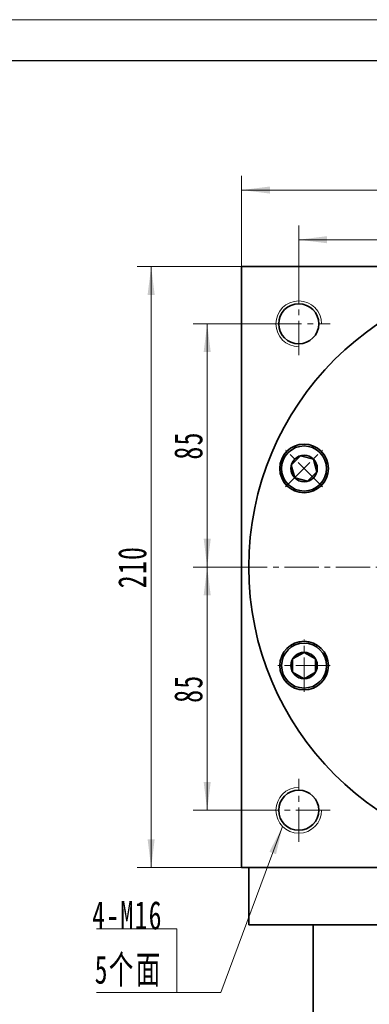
# Model space of a CAD drawing. Header units: millimetres. Extents: x 2179 to 3397, y 2605 to 3461.
# Tile 5 of 7: x 2783 to 2905, y 3117 to 3461. Entities that reach past the tile are written whole.
import ezdxf

# ---------------------------------------------------------------- set-up
doc = ezdxf.new("R2010")
doc.units = ezdxf.units.MM
doc.set_wipeout_variables(frame=1)
doc.linetypes.add('点画线', pattern=[18, 12, -2, 2, -2])
doc.layers.get('0').update_dxf_attribs({"lineweight": 35})
for name, color, linetype, lineweight in [('中心线层', 1, '点画线', 18), ('图框_外框线', 7, 'Continuous', 18), ('尺寸线层', 3, 'Continuous', 18), ('粗实线层', 7, 'Continuous', 35)]:
    doc.layers.add(name, color=color, linetype=linetype, lineweight=lineweight)
doc.styles.add('标准', font='txt', dxfattribs={"width": 0.667})
doc.dimstyles.new('a4-1-1.5', dxfattribs={"dimtxt": 4.5, "dimasz": 4.5, "dimexe": 2.25, "dimexo": 0, "dimgap": 0.75, "dimtad": 1, "dimdec": 3, "dimdsep": 46, "dimtxsty": '标准', "dimblk": '_CAXARROW', "dimcen": 0, "dimdle": 9, "dimazin": 2, "dimtfac": 0.707107, "dimtdec": 3, "dimtix": 1, "dimtmove": 2, "dimatfit": 3, "dimfxl": 0, "dimfrac": 2, "dimtolj": 1, "dimarcsym": 0})

# ---------------------------------------------------------------- blocks, each defined once
blk = doc.blocks.new('*X11')
at = {"layer": '尺寸线层', "linetype": 'Continuous'}
blk.add_hatch(color=0, dxfattribs=at).paths.add_polyline_path([(36.94, 58.02), (34.64, 48.31), (32.32, 49.17)], flags=0)
at = {"layer": '尺寸线层', "color": 0, "linetype": 'Continuous'}
blk.add_line((36.94, 58.02), (15.29, 0), dxfattribs=at)
at = {"layer": '尺寸线层', "color": 0}
for p, q in [((0, 22.2), (-28.12, 22.2)), ((0, 0), (0, 22.2)), ((0, 0), (-28.12, 0)), ((15.29, 0), (0, 0))]:
    blk.add_line(p, q, dxfattribs=at)
at = {"layer": '尺寸线层', "color": 0, "insert": (-4.95, 1.98), "char_height": 9.9, "width": 46.3445, "attachment_point": 9, "line_spacing_factor": 1.15057, "style": '标准'}
blk.add_mtext('\\T1.1;4-M16\\P5个面', dxfattribs=at)
blk = doc.blocks.new('*X12')
at = {"layer": '尺寸线层', "linetype": 'Continuous'}
for points in [[(2860.48, 3401.23), (2870.38, 3402.47), (2870.38, 3400)], [(3070.48, 3401.23), (3060.58, 3402.47), (3060.58, 3400)]]:
    blk.add_hatch(color=0, dxfattribs=at).paths.add_polyline_path(points, flags=0)
at = {"layer": '尺寸线层', "color": 0, "linetype": 'Continuous'}
for p, q in [((2860.48, 3374.48), (2860.48, 3406.18)), ((3070.48, 3374.48), (3070.48, 3406.18)), ((2860.48, 3401.23), (3070.48, 3401.23))]:
    blk.add_line(p, q, dxfattribs=at)
at = {"layer": '尺寸线层', "color": 0, "insert": (2965.48, 3407.78), "char_height": 9.9, "width": 26.7416, "attachment_point": 5, "line_spacing_factor": 1.15057, "style": '标准'}
blk.add_mtext('\\T1.1;210', dxfattribs=at)
blk = doc.blocks.new('_CAXARROW')
blk.add_hatch(color=0).paths.add_polyline_path([(0, 0), (-1, 0.125), (-1, -0.125)], flags=0)
blk = doc.blocks.new('*X13')
at = {"layer": '尺寸线层', "linetype": 'Continuous'}
for points in [[(2828.86, 3374.48), (2827.62, 3364.58), (2830.1, 3364.58)], [(2828.86, 3164.48), (2827.62, 3174.38), (2830.1, 3174.38)]]:
    blk.add_hatch(color=0, dxfattribs=at).paths.add_polyline_path(points, flags=0)
at = {"layer": '尺寸线层', "color": 0, "linetype": 'Continuous'}
for p, q in [((2860.48, 3374.48), (2823.91, 3374.48)), ((2828.86, 3164.48), (2828.86, 3374.48)), ((2860.48, 3164.48), (2823.91, 3164.48))]:
    blk.add_line(p, q, dxfattribs=at)
at = {"layer": '尺寸线层', "color": 0, "insert": (2822.31, 3269.48), "char_height": 9.9, "width": 26.7416, "attachment_point": 5, "rotation": 90, "line_spacing_factor": 1.15057, "style": '标准'}
blk.add_mtext('\\T1.1;210', dxfattribs=at)
blk = doc.blocks.new('*X14')
at = {"layer": '尺寸线层', "linetype": 'Continuous'}
for points in [[(2880.48, 3383.87), (2890.38, 3385.11), (2890.38, 3382.63)], [(2965.48, 3383.87), (2955.58, 3385.11), (2955.58, 3382.63)]]:
    blk.add_hatch(color=0, dxfattribs=at).paths.add_polyline_path(points, flags=0)
at = {"layer": '尺寸线层', "color": 0, "linetype": 'Continuous'}
for p, q in [((2880.48, 3365.48), (2880.48, 3388.82)), ((2965.48, 3382.59), (2965.48, 3388.82)), ((2880.48, 3383.87), (2965.48, 3383.87))]:
    blk.add_line(p, q, dxfattribs=at)
at = {"layer": '尺寸线层', "color": 0, "insert": (2922.98, 3390.42), "char_height": 9.9, "width": 19.8, "attachment_point": 5, "line_spacing_factor": 1.15057, "style": '标准'}
blk.add_mtext('\\T1.1;85', dxfattribs=at)
blk = doc.blocks.new('*X16')
at = {"layer": '尺寸线层', "linetype": 'Continuous'}
for points in [[(2848.45, 3354.48), (2847.22, 3344.58), (2849.69, 3344.58)], [(2848.45, 3269.48), (2847.22, 3279.38), (2849.69, 3279.38)]]:
    blk.add_hatch(color=0, dxfattribs=at).paths.add_polyline_path(points, flags=0)
at = {"layer": '尺寸线层', "color": 0, "linetype": 'Continuous'}
for p, q in [((2869.48, 3354.48), (2843.5, 3354.48)), ((2848.45, 3269.48), (2848.45, 3354.48)), ((2857.48, 3269.48), (2843.5, 3269.48))]:
    blk.add_line(p, q, dxfattribs=at)
at = {"layer": '尺寸线层', "color": 0, "insert": (2841.91, 3311.98), "char_height": 9.9, "width": 19.8, "attachment_point": 5, "rotation": 90, "line_spacing_factor": 1.15057, "style": '标准'}
blk.add_mtext('\\T1.1;85', dxfattribs=at)
blk = doc.blocks.new('*X17')
at = {"layer": '尺寸线层', "linetype": 'Continuous'}
for points in [[(2848.45, 3269.48), (2849.69, 3259.58), (2847.22, 3259.58)], [(2848.45, 3184.48), (2849.69, 3194.38), (2847.22, 3194.38)]]:
    blk.add_hatch(color=0, dxfattribs=at).paths.add_polyline_path(points, flags=0)
at = {"layer": '尺寸线层', "color": 0, "linetype": 'Continuous'}
for p, q in [((2857.48, 3269.48), (2843.5, 3269.48)), ((2848.45, 3269.48), (2848.45, 3184.48)), ((2869.48, 3184.48), (2843.5, 3184.48))]:
    blk.add_line(p, q, dxfattribs=at)
at = {"layer": '尺寸线层', "color": 0, "insert": (2841.91, 3226.98), "char_height": 9.9, "width": 19.8, "attachment_point": 5, "rotation": 90, "line_spacing_factor": 1.15057, "style": '标准'}
blk.add_mtext('\\T1.1;85', dxfattribs=at)
blk = doc.blocks.new('*X23')
at = {"layer": '中心线层', "linetype": '点画线', "lineweight": 18}
for p, q in [((0, -9.12), (0, 9.12)), ((-9.12, 0), (9.12, 0))]:
    blk.add_line(p, q, dxfattribs=at)
at = {"layer": '粗实线层'}
for p, q in [((-4.62, 0), (-2.31, 4)), ((-2.31, 4), (2.31, 4)), ((4.62, 0), (2.31, 4)), ((4.62, 0), (2.31, 4)), ((-4.62, 0), (-2.31, -4)), ((4.62, 0), (2.31, -4)), ((-2.31, -4), (2.31, -4))]:
    blk.add_line(p, q, dxfattribs=at)
blk.add_circle((0, 0), 4.62, dxfattribs=at)
for start, end in [(0, 180), (180, 360)]:
    blk.add_arc((0, 0), 7.87, start, end, dxfattribs=at)

msp = doc.modelspace()

# ---------------------------------------------------------------- linework, layer by layer
at = {"layer": '中心线层'}
for p, q in [((2880.4804, 3343.4826), (2880.4804, 3365.4826)), ((2869.4804, 3354.4826), (2891.4804, 3354.4826)), ((2857.4804, 3269.4826), (3073.4804, 3269.4826)), ((2880.4804, 3173.4826), (2880.4804, 3195.4826)), ((2891.4804, 3184.4826), (2869.4804, 3184.4826))]:
    msp.add_line(p, q, dxfattribs=at)
at = {"layer": '粗实线层'}
for p, q in [((2860.4804, 3164.4826), (2860.4804, 3374.4826)), ((2860.4804, 3374.4826), (3070.4804, 3374.4826)), ((3070.4804, 3164.4826), (2860.4804, 3164.4826)), ((2862.9804, 3164.4826), (2862.9804, 3144.4826)), ((2862.9804, 3144.4826), (3067.9804, 3144.4826)), ((2885.4804, 3086.4826), (2885.4804, 3144.4826))]:
    msp.add_line(p, q, dxfattribs=at)
for centre, radius in [((2965.4804, 3269.4826), 102.5), ((2880.4804, 3354.4826), 7), ((2882.3312, 3303.9241), 8.5), ((2882.3312, 3235.0411), 8.5), ((2880.4804, 3184.4826), 7)]:
    msp.add_circle(centre, radius, dxfattribs=at)
at = {"layer": '粗实线层', "lineweight": 18}
for centre, start, end in [((2880.4804, 3354.4826), 0, 270), ((2880.4804, 3184.4826), 90, 0)]:
    msp.add_arc(centre, 8, start, end, dxfattribs=at)

# ---------------------------------------------------------------- block references
at = {"layer": '尺寸线层'}
msp.add_blockref('*X11', (2837.8819, 3120.8096), dxfattribs=at)

# ---------------------------------------------------------------- dimensions: what is measured, and where the dimension line sits
for base, p1, p2, picture, middle in [((3070.4804, 3401.2341), (2860.4804, 3374.4826), (3070.4804, 3374.4826), '*X12', (2965.4804, 3407.7806)), ((2965.4804, 3383.8687), (2880.4804, 3365.4826), (2965.4804, 3382.5913), '*X14', (2922.9804, 3390.4152))]:
    dim = msp.add_linear_dim(base=base, p1=p1, p2=p2, dimstyle='a4-1-1.5', override={"dimsah": 1, "dimtfill": 1, "dimtzin": 8}, dxfattribs=at)
    dim.commit()
    dim.dimension.update_dxf_attribs({"geometry": picture, "text_midpoint": middle})
for base, p1, p2, angle, picture, middle in [((2828.8585, 3374.4826), (2860.4804, 3164.4826), (2860.4804, 3374.4826), 90, '*X13', (2822.312, 3269.4826)), ((2848.4528, 3354.4826), (2857.4804, 3269.4826), (2869.4804, 3354.4826), 90, '*X16', (2841.9063, 3311.9826)), ((2848.4528, 3184.4826), (2857.4804, 3269.4826), (2869.4804, 3184.4826), 270, '*X17', (2841.9063, 3226.9826))]:
    dim = msp.add_linear_dim(base=base, p1=p1, p2=p2, angle=angle, dimstyle='a4-1-1.5', override={"dimsah": 1, "dimtfill": 1, "dimtzin": 8}, dxfattribs=at)
    dim.commit()
    dim.dimension.update_dxf_attribs({"geometry": picture, "text_midpoint": middle})

# ---------------------------------------------------------------- next in the draw order: wipeouts: each hides what was drawn before it
for points in [[(2887.8926, 3309.4855), (2887.8641, 3309.5139), (2887.8354, 3309.5421), (2887.8066, 3309.5702), (2887.7776, 3309.5982), (2887.7485, 3309.626), (2887.7193, 3309.6536), (2887.6899, 3309.6811), (2887.6603, 3309.7085), (2887.6307, 3309.7357), (2887.6009, 3309.7627), (2887.5709, 3309.7896), (2887.5408, 3309.8163), (2887.5106, 3309.8429), (2887.4803, 3309.8693), (2887.4498, 3309.8956), (2887.4192, 3309.9217), (2887.3884, 3309.9477), (2887.3575, 3309.9735), (2887.3265, 3309.9991), (2887.2953, 3310.0246), (2887.2641, 3310.0499), (2887.2326, 3310.0751), (2887.2011, 3310.1001), (2887.1694, 3310.1249), (2887.1376, 3310.1496), (2887.1057, 3310.1741), (2887.0737, 3310.1985), (2887.0415, 3310.2226), (2887.0092, 3310.2467), (2886.9768, 3310.2705), (2886.9768, 3310.2705), (2886.6719, 3310.4828), (2886.3573, 3310.6805), (2886.0338, 3310.8631), (2885.7019, 3311.0302), (2885.3626, 3311.1815), (2885.0165, 3311.3165), (2884.6644, 3311.4351), (2884.3071, 3311.5369), (2883.9454, 3311.6217), (2883.58, 3311.6894), (2883.2119, 3311.7397), (2882.8419, 3311.7725), (2882.4706, 3311.7879), (2882.0991, 3311.7857), (2881.7281, 3311.766), (2881.3585, 3311.7287), (2880.991, 3311.6741), (2880.6265, 3311.6022), (2880.2658, 3311.5131), (2879.9097, 3311.4071), (2879.559, 3311.2844), (2879.2145, 3311.1452), (2878.877, 3310.99), (2878.5471, 3310.819), (2878.2257, 3310.6326), (2877.9135, 3310.4312), (2877.6112, 3310.2153), (2877.3193, 3309.9854), (2877.0387, 3309.742), (2876.7698, 3309.4855), (2876.7698, 3309.4855), (2876.5134, 3309.2167), (2876.2699, 3308.936), (2876.04, 3308.6442), (2875.8241, 3308.3418), (2875.6228, 3308.0296), (2875.4364, 3307.7082), (2875.2654, 3307.3784), (2875.1101, 3307.0408), (2874.971, 3306.6963), (2874.8483, 3306.3457), (2874.7423, 3305.9896), (2874.6532, 3305.6289), (2874.5812, 3305.2644), (2874.5266, 3304.8969), (2874.4894, 3304.5272), (2874.4696, 3304.1562), (2874.4675, 3303.7847), (2874.4828, 3303.4135), (2874.5157, 3303.0434), (2874.566, 3302.6753), (2874.6336, 3302.31), (2874.7184, 3301.9483), (2874.8203, 3301.591), (2874.9388, 3301.2389), (2875.0739, 3300.8927), (2875.2251, 3300.5534), (2875.3922, 3300.2216), (2875.5748, 3299.898), (2875.7725, 3299.5834), (2875.9848, 3299.2785), (2875.9848, 3299.2785), (2876.0087, 3299.2461), (2876.0327, 3299.2138), (2876.0569, 3299.1817), (2876.0812, 3299.1496), (2876.1057, 3299.1177), (2876.1304, 3299.0859), (2876.1553, 3299.0542), (2876.1803, 3299.0227), (2876.2054, 3298.9913), (2876.2307, 3298.96), (2876.2562, 3298.9289), (2876.2819, 3298.8978), (2876.3077, 3298.8669), (2876.3336, 3298.8362), (2876.3597, 3298.8056), (2876.386, 3298.7751), (2876.4124, 3298.7447), (2876.439, 3298.7145), (2876.4658, 3298.6844), (2876.4926, 3298.6545), (2876.5197, 3298.6247), (2876.5469, 3298.595), (2876.5742, 3298.5655), (2876.6017, 3298.5361), (2876.6294, 3298.5068), (2876.6572, 3298.4777), (2876.6851, 3298.4488), (2876.7132, 3298.4199), (2876.7414, 3298.3913), (2876.7698, 3298.3627), (2876.7698, 3298.3627), (2877.0685, 3298.0793), (2877.3816, 3297.8119), (2877.7083, 3297.5612), (2878.0476, 3297.328), (2878.3987, 3297.1128), (2878.7606, 3296.9164), (2879.1322, 3296.7391), (2879.5127, 3296.5815), (2879.9008, 3296.4441), (2880.2956, 3296.3271), (2880.696, 3296.231), (2881.1009, 3296.156), (2881.5091, 3296.1022), (2881.9196, 3296.0699), (2882.3312, 3296.0591), (2882.7428, 3296.0699), (2883.1533, 3296.1022), (2883.5616, 3296.156), (2883.9664, 3296.231), (2884.3668, 3296.3271), (2884.7616, 3296.4441), (2885.1498, 3296.5815), (2885.5302, 3296.7391), (2885.9018, 3296.9164), (2886.2637, 3297.1128), (2886.6148, 3297.328), (2886.9541, 3297.5612), (2887.2808, 3297.8119), (2887.5939, 3298.0793), (2887.8926, 3298.3627), (2887.8926, 3298.3627), (2888.176, 3298.6614), (2888.4435, 3298.9745), (2888.6941, 3299.3012), (2888.9274, 3299.6405), (2889.1425, 3299.9916), (2889.339, 3300.3535), (2889.5162, 3300.7251), (2889.6738, 3301.1056), (2889.8113, 3301.4937), (2889.9282, 3301.8885), (2890.0243, 3302.2889), (2890.0994, 3302.6938), (2890.1531, 3303.102), (2890.1854, 3303.5125), (2890.1962, 3303.9241), (2890.1854, 3304.3358), (2890.1531, 3304.7462), (2890.0994, 3305.1545), (2890.0243, 3305.5594), (2889.9282, 3305.9597), (2889.8113, 3306.3545), (2889.6738, 3306.7427), (2889.5162, 3307.1231), (2889.339, 3307.4948), (2889.1425, 3307.8566), (2888.9274, 3308.2077), (2888.6941, 3308.5471), (2888.4435, 3308.8737), (2888.176, 3309.1868)], [(2882.3312, 3242.9061), (2882.291, 3242.906), (2882.2507, 3242.9057), (2882.2105, 3242.9052), (2882.1702, 3242.9045), (2882.13, 3242.9035), (2882.0898, 3242.9024), (2882.0496, 3242.9011), (2882.0093, 3242.8995), (2881.9691, 3242.8978), (2881.9289, 3242.8958), (2881.8887, 3242.8937), (2881.8486, 3242.8913), (2881.8084, 3242.8887), (2881.7682, 3242.8859), (2881.7281, 3242.883), (2881.688, 3242.8798), (2881.6479, 3242.8764), (2881.6078, 3242.8728), (2881.5677, 3242.869), (2881.5277, 3242.865), (2881.4877, 3242.8607), (2881.4477, 3242.8563), (2881.4077, 3242.8517), (2881.3677, 3242.8469), (2881.3278, 3242.8418), (2881.2879, 3242.8366), (2881.248, 3242.8312), (2881.2082, 3242.8255), (2881.1684, 3242.8197), (2881.1286, 3242.8136), (2881.1286, 3242.8136), (2880.7628, 3242.7482), (2880.4006, 3242.6655), (2880.0427, 3242.5658), (2879.6899, 3242.4493), (2879.343, 3242.3163), (2879.0028, 3242.1671), (2878.67, 3242.002), (2878.3453, 3241.8213), (2878.0296, 3241.6255), (2877.7234, 3241.415), (2877.4276, 3241.1903), (2877.1426, 3240.9518), (2876.8693, 3240.7002), (2876.6081, 3240.436), (2876.3597, 3240.1597), (2876.1247, 3239.872), (2875.9035, 3239.5735), (2875.6966, 3239.2649), (2875.5045, 3238.9468), (2875.3277, 3238.6201), (2875.1665, 3238.2853), (2875.0213, 3237.9434), (2874.8924, 3237.5949), (2874.7801, 3237.2408), (2874.6846, 3236.8817), (2874.6062, 3236.5185), (2874.5451, 3236.1521), (2874.5013, 3235.7831), (2874.475, 3235.4125), (2874.4662, 3235.0411), (2874.4662, 3235.0411), (2874.475, 3234.6697), (2874.5013, 3234.2991), (2874.5451, 3233.9301), (2874.6062, 3233.5637), (2874.6846, 3233.2005), (2874.7801, 3232.8415), (2874.8924, 3232.4873), (2875.0213, 3232.1389), (2875.1665, 3231.7969), (2875.3277, 3231.4621), (2875.5045, 3231.1354), (2875.6966, 3230.8174), (2875.9035, 3230.5088), (2876.1247, 3230.2103), (2876.3597, 3229.9225), (2876.6081, 3229.6463), (2876.8693, 3229.382), (2877.1426, 3229.1304), (2877.4276, 3228.8919), (2877.7234, 3228.6672), (2878.0296, 3228.4567), (2878.3453, 3228.2609), (2878.67, 3228.0803), (2879.0028, 3227.9151), (2879.343, 3227.7659), (2879.6899, 3227.6329), (2880.0427, 3227.5164), (2880.4006, 3227.4167), (2880.7628, 3227.3341), (2881.1286, 3227.2686), (2881.1286, 3227.2686), (2881.1684, 3227.2626), (2881.2082, 3227.2567), (2881.248, 3227.2511), (2881.2879, 3227.2456), (2881.3278, 3227.2404), (2881.3677, 3227.2353), (2881.4077, 3227.2305), (2881.4477, 3227.2259), (2881.4877, 3227.2215), (2881.5277, 3227.2173), (2881.5677, 3227.2133), (2881.6078, 3227.2095), (2881.6479, 3227.2059), (2881.688, 3227.2025), (2881.7281, 3227.1993), (2881.7682, 3227.1963), (2881.8084, 3227.1935), (2881.8486, 3227.1909), (2881.8887, 3227.1886), (2881.9289, 3227.1864), (2881.9691, 3227.1845), (2882.0093, 3227.1827), (2882.0496, 3227.1812), (2882.0898, 3227.1798), (2882.13, 3227.1787), (2882.1702, 3227.1778), (2882.2105, 3227.177), (2882.2507, 3227.1765), (2882.291, 3227.1762), (2882.3312, 3227.1761), (2882.3312, 3227.1761), (2882.7428, 3227.1869), (2883.1533, 3227.2192), (2883.5616, 3227.2729), (2883.9664, 3227.348), (2884.3668, 3227.4441), (2884.7616, 3227.5611), (2885.1498, 3227.6985), (2885.5302, 3227.8561), (2885.9018, 3228.0333), (2886.2637, 3228.2298), (2886.6148, 3228.445), (2886.9541, 3228.6782), (2887.2808, 3228.9289), (2887.5939, 3229.1963), (2887.8926, 3229.4797), (2888.176, 3229.7784), (2888.4435, 3230.0915), (2888.6941, 3230.4182), (2888.9274, 3230.7575), (2889.1425, 3231.1086), (2889.339, 3231.4705), (2889.5162, 3231.8421), (2889.6738, 3232.2225), (2889.8113, 3232.6107), (2889.9282, 3233.0055), (2890.0243, 3233.4059), (2890.0994, 3233.8108), (2890.1531, 3234.219), (2890.1854, 3234.6295), (2890.1962, 3235.0411), (2890.1962, 3235.0411), (2890.1854, 3235.4527), (2890.1531, 3235.8632), (2890.0994, 3236.2715), (2890.0243, 3236.6763), (2889.9282, 3237.0767), (2889.8113, 3237.4715), (2889.6738, 3237.8597), (2889.5162, 3238.2401), (2889.339, 3238.6117), (2889.1425, 3238.9736), (2888.9274, 3239.3247), (2888.6941, 3239.664), (2888.4435, 3239.9907), (2888.176, 3240.3038), (2887.8926, 3240.6025), (2887.5939, 3240.8859), (2887.2808, 3241.1534), (2886.9541, 3241.404), (2886.6148, 3241.6373), (2886.2637, 3241.8524), (2885.9018, 3242.0489), (2885.5302, 3242.2261), (2885.1498, 3242.3837), (2884.7616, 3242.5212), (2884.3668, 3242.6381), (2883.9664, 3242.7342), (2883.5616, 3242.8093), (2883.1533, 3242.863), (2882.7428, 3242.8953)]]:
    msp.add_wipeout(points).dxf.layer = '粗实线层'

# ---------------------------------------------------------------- next in the draw order: linework, layer by layer
at = {"layer": '图框_外框线', "color": 3}
msp.add_lwpolyline([(2186.4438, 2604.6898), (3397.0517, 2604.6898), (3397.0517, 3460.7626), (2186.4438, 3460.7626)], close=True, dxfattribs=at)
at = {"layer": '图框_外框线', "color": 3, "lineweight": 25}
msp.add_lwpolyline([(2258.5038, 2619.1018), (3382.6397, 2619.1018), (3382.6397, 3446.3506), (2258.5038, 3446.3506)], close=True, dxfattribs=at)

# ---------------------------------------------------------------- next in the draw order: block references
at = {"layer": '粗实线层'}
for p, rotation in [((2882.3312, 3303.9241), 45.00000000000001), ((2882.3312, 3235.0411), 90)]:
    msp.add_blockref('*X23', p, dxfattribs=dict(at, rotation=rotation))

doc.saveas('drawing.dxf')
